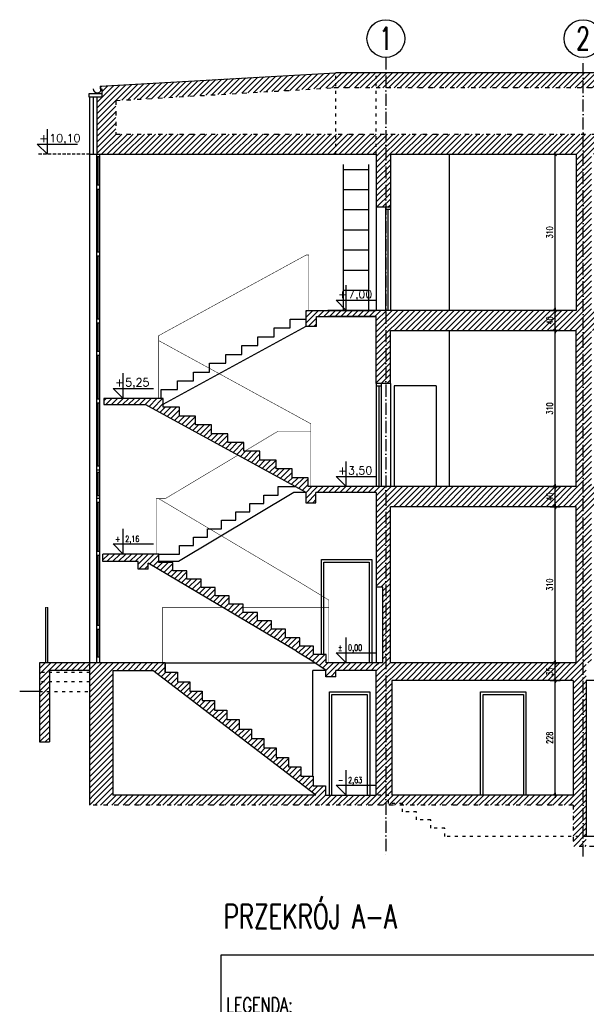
# Model space of a CAD drawing. Header units: millimetres. Extents: x 167273 to 188273, y -125105 to -88145.
# Tile 72 of 210: x 170823 to 171948, y -107184 to -105228. Entities that reach past the tile are written whole.
import ezdxf

# ---------------------------------------------------------------- set-up
doc = ezdxf.new("R2010")
doc.units = ezdxf.units.MM
for name, pattern in [('ACAD_ISO03W100', [30, 12, -18]), ('ACAD_ISO10W100', [18, 12, -3, 0, -3]), ('HIDDEN', [9.525, 6.35, -3.175])]:
    doc.linetypes.add(name, pattern=pattern)
for name, color, linetype in [('a-op_leader', 9, 'Continuous'), ('a-op_text', 9, 'Continuous'), ('a-osie', 1, 'ACAD_ISO10W100'), ('a-wymiary', 9, 'Continuous'), ('b-cienka', 9, 'Continuous'), ('b-drzwi', 6, 'Continuous'), ('b-izolacja', 8, 'BATTING'), ('b-okna', 6, 'Continuous'), ('b-przerywana1', 9, 'ACAD_ISO03W100'), ('b-przerywana2', 2, 'ACAD_ISO03W100'), ('b-widokowa', 7, 'Continuous'), ('b-ściany', 2, 'Continuous'), ('h-hatch', 8, 'Continuous')]:
    doc.layers.add(name, color=color, linetype=linetype)
doc.styles.add('PPAB_100', font='romans.shx', dxfattribs={"width": 0.7, "height": 12})
doc.styles.add('PPAB_50', font='romans.shx', dxfattribs={"width": 0.7, "height": 8})
doc.linetypes.add('BATTING', pattern='A,0.0001,-0.1,[134,ltypeshp.shx,S=0.1,R=0,X=-0.1,Y=0],-0.2,[134,ltypeshp.shx,S=0.1,R=180,X=0.1,Y=0],-0.1', length=0.4001)
doc.dimstyles.new('newPPAB_100', dxfattribs={"dimscale": 0, "dimtxt": 16, "dimasz": 1, "dimexe": 10, "dimexo": 10, "dimgap": 5, "dimtad": 1, "dimdec": 0, "dimzin": 0, "dimdsep": 46, "dimtxsty": 'PPAB_100', "dimblk": 'tick_50', "dimcen": 0.09, "dimdle": 5, "dimse1": 1, "dimse2": 1, "dimclrd": 9, "dimclre": 9, "dimclrt": 161, "dimadec": 0, "dimazin": 0, "dimtfac": 1, "dimtdec": 0, "dimtix": 1, "dimtmove": 2, "dimatfit": 0, "dimldrblk": 'tick_50', "dimfxl": 0, "dimtolj": 1, "dimtzin": 0, "dimarcsym": 0})
pattern_1 = [(45, (0, 10000), (-5.61266008, 5.61266008), [])]

# ---------------------------------------------------------------- blocks, each defined once
blk = doc.blocks.new('tick_50')
at = {"color": 9, "ltscale": 20}
for p, q in [((-5, 0), (5, 0)), ((0, 10), (0, -10))]:
    blk.add_line(p, q, dxfattribs=at)
at = {"color": 0}
blk.add_line((2.5, 2.5), (-2.5, -2.5), dxfattribs=at)
blk = doc.blocks.new('kota')
at = {"layer": 'a-op_text'}
for p, q in [((-27153.37, 102049.9), (-27153.37, 102074.9)), ((-27163.37, 102059.9), (-27123.37, 102059.9)), ((-27153.37, 102049.9), (-27163.37, 102059.9))]:
    blk.add_line(p, q, dxfattribs=at)
at = {"layer": 'a-op_text', "style": 'PPAB_50', "flags": 4}
for tag, p in [('ZNAK', (-27161.37, 102061.9)), ('WARTOSC', (-27151.37, 102061.9))]:
    blk.add_attdef(tag, p, '', height=8, dxfattribs=at)

msp = doc.modelspace()

# ---------------------------------------------------------------- hatches: boundary and pattern name
at = {"layer": 'b-ściany'}
h = msp.add_hatch(dxfattribs=at)
h.set_pattern_fill('ANSI31', color=256, scale=2.5, style=0)
h.set_pattern_definition(pattern_1)
h.paths.add_polyline_path([(170882.44, -106520.35), (170962.44, -106520.35), (170962.44, -106505.35), (170862.44, -106505.35), (170862.44, -106662.35), (170882.44, -106662.35)])
at = {"layer": 'h-hatch'}
h = msp.add_hatch(dxfattribs=at)
h.set_pattern_fill('ANSI31', color=256, scale=2.5, style=0)
h.set_pattern_definition(pattern_1)
h.paths.add_polyline_path([(179254.44, -105381.35), (179249.44, -105381.35), (179249.44, -105375.35), (179249.44, -105365.35), (179252.44, -105365.35), (179252.44, -105360.35), (178784.44, -105333.35), (171451.44, -105333.35), (170983.44, -105360.35), (170983.44, -105365.35), (170986.44, -105365.35), (170986.44, -105375.35), (170986.44, -105381.35), (170976.44, -105381.35), (170976.44, -105495.35), (171531.44, -105495.35), (171531.44, -105600.35), (171559.44, -105600.35), (171559.44, -105495.35), (171928.44, -105495.35), (171928.44, -105805.35), (171958.44, -105805.35), (171958.44, -105495.35), (172693.44, -105495.35), (172693.44, -105805.35), (172720.44, -105805.35), (172720.44, -105495.35), (173453.44, -105495.35), (173453.44, -105805.35), (173484.44, -105805.35), (173484.44, -105495.35), (174218.44, -105495.35), (174218.44, -105600.35), (174235.44, -105600.35), (174235.44, -105495.35), (174598.44, -105495.35), (174598.44, -105600.35), (174626.44, -105600.35), (174626.44, -105495.35), (175365.44, -105495.35), (175365.44, -105600.35), (175395.44, -105600.35), (175395.44, -105495.35), (175748.44, -105495.35), (175748.44, -105600.35), (175779.44, -105600.35), (175779.44, -105495.35), (176515.44, -105495.35), (176515.44, -105805.35), (176546.44, -105805.35), (176546.44, -105495.35), (176718.44, -105495.35), (176718.44, -105805.35), (176745.44, -105805.35), (176745.44, -105495.35), (177672.44, -105495.35), (177672.44, -105805.35), (177703.44, -105805.35), (177703.44, -105495.35), (178442.44, -105495.35), (178442.44, -105805.35), (178472.44, -105805.35), (178472.44, -105495.35), (178826.44, -105495.35), (178826.44, -105600.35), (178835.44, -105600.35), (178835.44, -105495.35), (179211.44, -105495.35), (179211.44, -105805.35), (179254.44, -105805.35)])
h.paths.add_polyline_path([(171014.44, -105455.35), (171014.44, -105388.61), (171446.32, -105363.35), (178783.58, -105363.35), (179211.44, -105388.04), (179211.44, -105455.35)], flags=16)
h = msp.add_hatch(dxfattribs=at)
h.set_pattern_fill('ANSI31', color=256, scale=2.5, style=0)
h.set_pattern_definition(pattern_1)
h.paths.add_polyline_path([(172720.44, -105805.35), (171392.44, -105805.35), (171392.44, -105837.35), (171412.44, -105837.35), (171412.44, -105817.35), (171531.44, -105817.35), (171531.44, -105950.35), (171559.44, -105950.35), (171559.44, -105845.35), (171928.44, -105845.35), (171928.44, -106155.35), (171958.44, -106155.35), (171958.44, -105845.35), (172690.44, -105845.35), (172690.44, -106155.35), (172720.44, -106155.35), (172720.44, -106005.35), (172837.07, -106005.35), (173125.59, -106155.35), (173162.44, -106155.35), (173162.44, -106139.44), (173131.84, -106139.44), (173131.84, -106123.53), (173101.24, -106123.53), (173101.24, -106107.62), (173070.64, -106107.62), (173070.64, -106091.72), (173040.04, -106091.72), (173040.04, -106075.81), (173009.44, -106075.81), (173009.44, -106059.9), (172978.84, -106059.9), (172978.84, -106043.99), (172948.24, -106043.99), (172948.24, -106028.08), (172917.64, -106028.08), (172917.64, -106012.17), (172887.04, -106012.17), (172887.04, -105996.26), (172856.44, -105996.26), (172856.44, -105980.35), (172720.44, -105980.35)])
h = msp.add_hatch(dxfattribs=at)
h.set_pattern_fill('ANSI31', color=256, scale=2.5, style=0)
h.set_pattern_definition(pattern_1)
h.paths.add_polyline_path([(171236.44, -106050.35), (171204.44, -106050.35), (171204.44, -106032.85), (171172.44, -106032.85), (171172.44, -106015.35), (171140.44, -106015.35), (171140.44, -105997.85), (171108.44, -105997.85), (171108.44, -105980.35), (170990.44, -105980.35), (170990.44, -105992.35), (171073.37, -105992.35), (171371.43, -106155.35), (171396.44, -106155.35), (171396.44, -106137.85), (171364.44, -106137.85), (171364.44, -106120.35), (171332.44, -106120.35), (171332.44, -106102.85), (171300.44, -106102.85), (171300.44, -106085.35), (171268.44, -106085.35), (171268.44, -106067.85), (171236.44, -106067.85)])
h = msp.add_hatch(dxfattribs=at)
h.set_pattern_fill('ANSI31', color=256, scale=2.5, style=0)
h.set_pattern_definition(pattern_1)
h.paths.add_polyline_path([(172720.44, -106155.35), (171371.43, -106155.35), (171391.44, -106166.29), (171391.44, -106187.35), (171411.44, -106187.35), (171411.44, -106167.35), (171531.44, -106167.35), (171531.44, -106355.35), (171544.44, -106355.35), (171544.44, -106505.35), (171559.44, -106505.35), (171559.44, -106195.35), (171928.44, -106195.35), (171928.44, -106505.35), (171958.44, -106505.35), (171958.44, -106195.35), (172689.44, -106195.35), (172689.44, -106505.35), (172720.44, -106505.35), (172720.44, -106355.35), (172836.04, -106355.35), (173125.49, -106505.35), (173162.44, -106505.35), (173162.44, -106489.44), (173131.74, -106489.44), (173131.74, -106473.53), (173101.04, -106473.53), (173101.04, -106457.62), (173070.34, -106457.62), (173070.34, -106441.72), (173039.64, -106441.72), (173039.64, -106425.81), (173008.94, -106425.81), (173008.94, -106409.9), (172978.24, -106409.9), (172978.24, -106393.99), (172947.54, -106393.99), (172947.54, -106378.08), (172916.84, -106378.08), (172916.84, -106362.17), (172886.14, -106362.17), (172886.14, -106346.26), (172855.44, -106346.26), (172855.44, -106330.35), (172720.44, -106330.35)])
h = msp.add_hatch(dxfattribs=at)
h.set_pattern_fill('ANSI31', color=256, scale=2.5, style=0)
h.set_pattern_definition(pattern_1)
h.paths.add_polyline_path([(171379.44, -106455.51), (171351.44, -106455.51), (171351.44, -106438.9), (171323.44, -106438.9), (171323.44, -106422.28), (171295.44, -106422.28), (171295.44, -106405.67), (171267.44, -106405.67), (171267.44, -106389.05), (171239.44, -106389.05), (171239.44, -106372.44), (171211.44, -106372.44), (171211.44, -106355.82), (171183.44, -106355.82), (171183.44, -106339.21), (171155.44, -106339.21), (171155.44, -106322.58), (171127.44, -106322.58), (171127.44, -106305.97), (171099.44, -106305.97), (171099.44, -106289.35), (170988.44, -106289.35), (170988.44, -106304.35), (171058.44, -106304.35), (171058.44, -106319.35), (171078.44, -106319.35), (171078.44, -106307.46), (171373.25, -106482.41), (171400.23, -106498.9), (171410.18, -106505.35), (171432.23, -106505.35), (171432.23, -106488.74), (171406.63, -106488.74), (171406.63, -106472.13), (171379.44, -106472.13)])
h = msp.add_hatch(dxfattribs=at)
h.set_pattern_fill('ANSI31', color=256, scale=2.5, style=0)
h.set_pattern_definition(pattern_1)
h.paths.add_polyline_path([(171430.94, -106768.35), (171411.15, -106768.35), (171087.78, -106520.35), (171008.44, -106520.35), (171008.44, -106768.35), (170962.44, -106768.35), (170962.44, -106505.35), (171112.44, -106505.35), (171112.44, -106524.14), (171136.94, -106524.14), (171136.94, -106542.93), (171161.44, -106542.93), (171161.44, -106561.72), (171185.94, -106561.72), (171185.94, -106580.51), (171210.44, -106580.51), (171210.44, -106599.3), (171234.94, -106599.3), (171234.94, -106618.09), (171259.44, -106618.09), (171259.44, -106636.88), (171283.94, -106636.88), (171283.94, -106655.67), (171308.44, -106655.67), (171308.44, -106674.46), (171332.94, -106674.46), (171332.94, -106693.25), (171357.44, -106693.25), (171357.44, -106712.04), (171381.94, -106712.04), (171381.94, -106730.83), (171406.44, -106730.83), (171406.44, -106749.62), (171430.94, -106749.62)])
h = msp.add_hatch(dxfattribs=at)
h.set_pattern_fill('ANSI31', color=256, scale=2.5, style=0)
h.set_pattern_definition(pattern_1)
h.paths.add_polyline_path([(171531.44, -106505.35), (171410.18, -106505.35), (171431.44, -106519.15), (171431.44, -106533.35), (171451.44, -106533.35), (171451.44, -106520.35), (171531.44, -106520.35)])
h = msp.add_hatch(dxfattribs=at)
h.set_pattern_fill('ANSI31', color=256, scale=2.5, style=0)
h.set_pattern_definition(pattern_1)
h.paths.add_polyline_path([(171948.44, -106505.35), (171531.44, -106505.35), (171531.44, -106788.35), (171922.44, -106788.35), (171922.44, -106870.35), (171948.44, -106870.35)])
h.paths.add_polyline_path([(171922.44, -106540.35), (171922.44, -106768.35), (171562.44, -106768.35), (171562.44, -106540.35)], flags=16)
h = msp.add_hatch(dxfattribs=at)
h.set_pattern_fill('ANSI31', color=256, scale=2.5, style=0)
h.set_pattern_definition(pattern_1)
h.paths.add_polyline_path([(171531.44, -106768.35), (171430.94, -106768.35), (170962.44, -106768.35), (170962.44, -106788.35), (171531.44, -106788.35)])

# ---------------------------------------------------------------- linework, layer by layer
at = {"layer": 'a-op_leader'}
msp.add_lwpolyline([(171223.44, -107085.2), (172223.44, -107085.2), (172223.44, -107225.2), (171223.44, -107225.2)], close=True, dxfattribs=at)
at = {"layer": 'a-osie', "ltscale": 2}
for p, q in [((171550.44, -105303.03), (171550.44, -106890.35)), ((171941.94, -106890.35), (171941.94, -105303.03))]:
    msp.add_line(p, q, dxfattribs=at)
at = {"layer": 'a-osie', "linetype": 'Continuous'}
for centre in [(171550.44, -105265.53), (171941.94, -105265.53)]:
    msp.add_circle(centre, 37.5, dxfattribs=at)
at = {"layer": 'b-cienka'}
for p, q in [((171566.94, -105955.35), (171566.94, -106155.35)), ((171650.44, -105955.35), (171566.94, -105955.35)), ((171650.44, -105955.35), (171650.44, -106155.35)), ((171743.44, -106768.35), (171743.44, -106568.35)), ((171743.44, -106568.35), (171823.44, -106568.35)), ((171823.44, -106568.35), (171823.44, -106768.35))]:
    msp.add_line(p, q, dxfattribs=at)
at = {"layer": 'b-drzwi'}
for p, q in [((171549.44, -105600.35), (171549.44, -105805.35)), ((171559.44, -105605.35), (171549.44, -105605.35)), ((171554.44, -105605.35), (171554.44, -105805.35)), ((171559.44, -105600.35), (171559.44, -105805.35)), ((171531.44, -105950.35), (171531.44, -106155.35)), ((171531.44, -105955.35), (171541.44, -105955.35)), ((171536.44, -105955.35), (171536.44, -106155.35)), ((171541.44, -105950.35), (171541.44, -106155.35)), ((171427.44, -106488.74), (171427.44, -106305.35)), ((171427.44, -106305.35), (171517.44, -106305.35)), ((171517.44, -106305.35), (171517.44, -106505.35)), ((171443.44, -106768.35), (171443.44, -106568.35)), ((171443.44, -106568.35), (171513.44, -106568.35)), ((171513.44, -106568.35), (171513.44, -106768.35))]:
    msp.add_line(p, q, dxfattribs=at)
at = {"layer": 'b-izolacja', "ltscale": 16}
msp.add_line((170969.44, -105381.35), (170969.44, -105495.35), dxfattribs=at)
at = {"layer": 'b-okna'}
for p, q in [((170976.44, -106505.35), (170976.44, -105495.35)), ((170982.44, -105500.35), (170976.44, -105500.35)), ((170979.44, -105556.35), (170979.44, -105500.35)), ((170982.44, -106505.35), (170982.44, -105495.35)), ((170976.44, -105556.35), (170982.44, -105556.35)), ((170976.44, -105564.35), (170982.44, -105564.35)), ((170979.44, -105689.35), (170979.44, -105564.35)), ((170976.44, -105689.35), (170982.44, -105689.35)), ((170976.44, -105697.35), (170982.44, -105697.35)), ((170979.44, -105822.35), (170979.44, -105697.35)), ((170976.44, -105822.35), (170982.44, -105822.35)), ((170976.44, -105830.35), (170982.44, -105830.35)), ((170979.44, -105886.35), (170979.44, -105830.35)), ((170976.44, -105886.35), (170982.44, -105886.35)), ((170976.44, -105894.35), (170982.44, -105894.35)), ((170979.44, -105981.35), (170979.44, -105894.35)), ((170976.44, -105981.35), (170982.44, -105981.35)), ((170976.44, -105989.35), (170982.44, -105989.35)), ((170979.44, -106114.35), (170979.44, -105989.35)), ((170976.44, -106114.35), (170982.44, -106114.35)), ((170976.44, -106122.35), (170982.44, -106122.35)), ((170979.44, -106173.35), (170979.44, -106127.35)), ((170976.44, -106178.35), (170982.44, -106178.35)), ((170976.44, -106186.35), (170982.44, -106186.35)), ((170979.44, -106283.35), (170979.44, -106186.35)), ((170976.44, -106283.35), (170982.44, -106283.35)), ((170976.44, -106291.35), (170982.44, -106291.35)), ((170979.44, -106430.35), (170979.44, -106291.35)), ((170976.44, -106430.35), (170982.44, -106430.35)), ((170976.44, -106438.35), (170982.44, -106438.35)), ((170979.44, -106494.35), (170979.44, -106438.35)), ((170982.44, -106494.35), (170976.44, -106494.35))]:
    msp.add_line(p, q, dxfattribs=at)
for points in [[(170982.44, -106127.35), (170976.44, -106127.35)], [(170976.44, -106173.35), (170982.44, -106173.35)]]:
    msp.add_lwpolyline(points, dxfattribs=at)
at = {"layer": 'b-przerywana1', "ltscale": 0.5}
for p, q in [((171451.44, -105495.35), (171451.44, -105333.35)), ((171531.44, -105495.35), (171531.44, -105333.35)), ((170962.44, -106524.35), (170862.44, -106524.35)), ((170962.44, -106543.35), (170862.44, -106543.35)), ((170862.44, -106562.35), (170962.44, -106562.35))]:
    msp.add_line(p, q, dxfattribs=at)
at = {"layer": 'b-przerywana1', "linetype": 'HIDDEN'}
msp.add_line((170962.44, -105495.35), (170858.32, -105495.35), dxfattribs=at)
at = {"layer": 'b-przerywana1', "ltscale": 0.5}
msp.add_lwpolyline([(171948.44, -106850.35), (171667.52, -106850.35), (171667.52, -106833.95), (171639.44, -106833.95), (171639.44, -106817.55), (171611.44, -106817.55), (171611.44, -106801.15), (171583.44, -106801.15), (171583.44, -106784.75), (171555.44, -106784.75), (171555.44, -106768.35), (171531.44, -106768.35)], dxfattribs=at)
at = {"layer": 'b-przerywana2', "ltscale": 0.7}
for p, q in [((171014.44, -105388.61), (171446.32, -105363.35)), ((178784.44, -105363.35), (171446.32, -105363.35)), ((171014.44, -105388.61), (171014.44, -105455.35)), ((171014.44, -105455.35), (179211.44, -105455.35)), ((171922.44, -106788.35), (170962.44, -106788.35)), ((171922.44, -106788.35), (171922.44, -106870.35)), ((172740.44, -106870.35), (171922.44, -106870.35))]:
    msp.add_line(p, q, dxfattribs=at)
at = {"layer": 'b-widokowa'}
for p, q in [((170962.44, -105381.35), (170986.44, -105381.35)), ((170976.44, -105381.35), (170976.44, -105495.35)), ((170986.44, -105375.35), (170986.44, -105381.35)), ((170962.44, -106505.35), (170962.44, -105495.35)), ((171676.44, -105495.35), (171676.44, -105805.35)), ((171531.44, -105600.35), (171531.44, -105805.35)), ((171676.44, -105845.35), (171676.44, -106155.35)), ((171559.44, -105950.35), (171559.44, -106155.35)), ((171391.44, -106167.35), (171367.76, -106167.35)), ((171422.44, -106488.74), (171422.44, -106300.35)), ((171422.44, -106300.35), (171522.44, -106300.35)), ((171522.44, -106300.35), (171522.44, -106505.35)), ((171531.44, -106355.35), (171531.44, -106505.35)), ((170874.44, -106395.35), (170874.44, -106505.35)), ((170879.44, -106505.35), (170879.44, -106395.35)), ((170962.44, -106520.35), (170962.44, -106505.35)), ((171112.44, -106505.35), (171410.18, -106505.35)), ((171405.44, -106730.83), (171405.44, -106520.35)), ((171431.44, -106520.35), (171405.44, -106520.35)), ((171438.44, -106768.35), (171438.44, -106563.35)), ((171438.44, -106563.35), (171518.44, -106563.35)), ((171518.44, -106563.35), (171518.44, -106768.35)), ((171738.44, -106768.35), (171738.44, -106563.35)), ((171738.44, -106563.35), (171828.44, -106563.35)), ((171828.44, -106563.35), (171828.44, -106768.35))]:
    msp.add_line(p, q, dxfattribs=at)
for points in [[(171466.44, -105805.35), (171466.44, -105515.35)], [(171466.44, -105525.35), (171516.44, -105525.35)], [(171516.44, -105805.35), (171516.44, -105515.35)], [(171466.44, -105565.35), (171516.44, -105565.35)], [(171466.44, -105605.35), (171516.44, -105605.35)], [(171466.44, -105645.35), (171516.44, -105645.35)], [(171466.44, -105685.35), (171516.44, -105685.35)], [(171466.44, -105725.35), (171516.44, -105725.35)], [(171466.44, -105765.35), (171516.44, -105765.35)], [(171104.44, -105980.35), (171104.44, -105962.85), (171136.44, -105962.85), (171136.44, -105945.35), (171168.44, -105945.35), (171168.44, -105927.85), (171200.44, -105927.85), (171200.44, -105910.35), (171232.44, -105910.35), (171232.44, -105892.85), (171264.44, -105892.85), (171264.44, -105875.35), (171296.44, -105875.35), (171296.44, -105857.85), (171328.44, -105857.85), (171328.44, -105840.35), (171360.44, -105840.35), (171360.44, -105822.85), (171392.44, -105822.85)], [(171108.44, -105991.84), (171392.44, -105836.53)], [(171099.44, -106289.35), (171140.44, -106289.35), (171140.44, -106272.6), (171168.44, -106272.6), (171168.44, -106255.85), (171196.44, -106255.85), (171196.44, -106239.1), (171224.44, -106239.1), (171224.44, -106222.35), (171252.44, -106222.35), (171252.44, -106205.6), (171280.44, -106205.6), (171280.44, -106188.85), (171308.44, -106188.85), (171308.44, -106172.1), (171336.44, -106172.1), (171336.44, -106155.35), (171371.43, -106155.35)], [(171367.76, -106167.35), (171138.74, -106304.35), (171099.44, -106304.35)]]:
    msp.add_lwpolyline(points, dxfattribs=at)
at = {"layer": 'b-widokowa', "const_width": 1}
for points in [[(171099.44, -105980.35), (171099.44, -105855.59), (171392.44, -105695.35), (171397.44, -105695.35), (171397.44, -105805.35)], [(171099.44, -105865.43), (171401.44, -106030.59), (171401.44, -106155.35)], [(171269.58, -106085.35), (171336.44, -106045.35), (171401.44, -106045.35)], [(171094.44, -106289.35), (171094.44, -106179.35), (171112.44, -106179.35), (171257.09, -106092.82)], [(171437.23, -106505.35), (171437.23, -106380.83), (171379.44, -106345.51), (171099.44, -106179.35)], [(170874.44, -106395.35), (170879.44, -106395.35)], [(171107.44, -106505.35), (171107.44, -106395.35), (171226.55, -106395.35)], [(171267.44, -106395.35), (171437.23, -106395.35)]]:
    msp.add_lwpolyline(points, dxfattribs=at)
at = {"layer": 'b-ściany'}
for p, q in [((170983.44, -105360.35), (171451.44, -105333.35)), ((178784.44, -105333.35), (171451.44, -105333.35)), ((170983.44, -105360.35), (170983.44, -105365.35)), ((170983.44, -105365.35), (170986.44, -105365.35)), ((170986.44, -105365.35), (170986.44, -105375.35)), ((170986.44, -105375.35), (170960.44, -105375.35)), ((170960.44, -105381.35), (170962.44, -105381.35)), ((170962.44, -105495.35), (170962.44, -105381.35)), ((170962.44, -105495.35), (171531.44, -105495.35)), ((171531.44, -105495.35), (171531.44, -105600.35)), ((171559.44, -105495.35), (171928.44, -105495.35)), ((171559.44, -105495.35), (171559.44, -105600.35)), ((171928.44, -105495.35), (171928.44, -105805.35)), ((171559.44, -105600.35), (171531.44, -105600.35)), ((171392.44, -105837.35), (171392.44, -105805.35)), ((171392.44, -105805.35), (171531.44, -105805.35)), ((171412.44, -105817.35), (171531.44, -105817.35)), ((171412.44, -105837.35), (171412.44, -105817.35)), ((171928.44, -105805.35), (171435.44, -105805.35)), ((171531.44, -105817.35), (171435.44, -105817.35)), ((171531.44, -105950.35), (171531.44, -105817.35)), ((171412.44, -105837.35), (171392.44, -105837.35)), ((171559.44, -105845.35), (171928.44, -105845.35)), ((171559.44, -105950.35), (171559.44, -105845.35)), ((171928.44, -106155.35), (171928.44, -105845.35)), ((171559.44, -105950.35), (171531.44, -105950.35)), ((171108.44, -105980.35), (170990.44, -105980.35)), ((170990.44, -105980.35), (170990.44, -105992.35)), ((170990.44, -105992.35), (171073.37, -105992.35)), ((171073.37, -105992.35), (171391.44, -106166.29)), ((171108.44, -105997.85), (171108.44, -105980.35)), ((171140.44, -105997.85), (171108.44, -105997.85)), ((171140.44, -106015.35), (171140.44, -105997.85)), ((171172.44, -106015.35), (171140.44, -106015.35)), ((171172.44, -106032.85), (171172.44, -106015.35)), ((171204.44, -106032.85), (171172.44, -106032.85)), ((171204.44, -106050.35), (171204.44, -106032.85)), ((171236.44, -106050.35), (171204.44, -106050.35)), ((171236.44, -106067.85), (171236.44, -106050.35)), ((171268.44, -106067.85), (171236.44, -106067.85)), ((171268.44, -106085.35), (171268.44, -106067.85)), ((171300.44, -106085.35), (171268.44, -106085.35)), ((171300.44, -106102.85), (171300.44, -106085.35)), ((171332.44, -106102.85), (171300.44, -106102.85)), ((171332.44, -106120.35), (171332.44, -106102.85)), ((171364.44, -106120.35), (171332.44, -106120.35)), ((171364.44, -106137.85), (171364.44, -106120.35)), ((171396.44, -106137.85), (171364.44, -106137.85)), ((171396.44, -106155.35), (171396.44, -106137.85)), ((171391.44, -106166.29), (171391.44, -106187.35)), ((171928.44, -106155.35), (171396.44, -106155.35)), ((171531.44, -106167.35), (171411.44, -106167.35)), ((171411.44, -106187.35), (171411.44, -106167.35)), ((171531.44, -106167.35), (171531.44, -106355.35)), ((171391.44, -106187.35), (171411.44, -106187.35)), ((171928.44, -106195.35), (171559.44, -106195.35)), ((171559.44, -106505.38), (171559.44, -106195.35)), ((171928.44, -106505.38), (171928.44, -106195.35)), ((170988.44, -106304.35), (170988.44, -106289.35)), ((171058.44, -106304.35), (170988.44, -106304.35)), ((171058.44, -106319.35), (171058.44, -106304.35)), ((171078.44, -106319.35), (171078.44, -106307.46)), ((171373.25, -106482.41), (171078.44, -106307.46)), ((171078.44, -106319.35), (171058.44, -106319.35)), ((171544.44, -106355.35), (171531.44, -106355.35)), ((171544.44, -106505.38), (171544.44, -106355.35)), ((171373.25, -106482.41), (171400.23, -106498.9)), ((171400.23, -106498.9), (171431.44, -106519.15)), ((170862.44, -106505.35), (170862.44, -106662.35)), ((170962.44, -106505.35), (170862.44, -106505.35)), ((170962.44, -106520.35), (170882.44, -106520.35)), ((170882.44, -106520.35), (170882.44, -106662.35)), ((170962.44, -106788.35), (170962.44, -106520.35)), ((171008.44, -106520.35), (171008.44, -106768.35)), ((171008.44, -106520.35), (171087.78, -106520.35)), ((171411.15, -106768.35), (171087.78, -106520.35)), ((171431.44, -106533.35), (171431.44, -106519.15)), ((171544.44, -106505.35), (171432.23, -106505.35)), ((171531.44, -106520.35), (171451.44, -106520.35)), ((171451.44, -106533.35), (171451.44, -106520.35)), ((171531.44, -106768.35), (171531.44, -106520.35)), ((171928.44, -106505.35), (171559.44, -106505.35)), ((171451.44, -106533.35), (171431.44, -106533.35)), ((171562.44, -106540.35), (171562.44, -106768.35)), ((171922.44, -106540.35), (171562.44, -106540.35)), ((171922.44, -106540.35), (171922.44, -106768.35)), ((172688.44, -106540.35), (171948.44, -106540.35)), ((171948.44, -106540.35), (171948.44, -106850.35)), ((170862.44, -106662.35), (170882.44, -106662.35)), ((171411.15, -106768.35), (171008.44, -106768.35)), ((171922.44, -106768.35), (171562.44, -106768.35)), ((172688.44, -106850.35), (171948.44, -106850.35))]:
    msp.add_line(p, q, dxfattribs=at)
for points in [[(170960.44, -105375.35), (170960.44, -105381.35)], [(171099.44, -106305.97), (171099.44, -106289.35), (170988.44, -106289.35)], [(171127.44, -106322.58), (171127.44, -106305.97), (171099.44, -106305.97)], [(171155.44, -106339.21), (171155.44, -106322.58), (171127.44, -106322.58)], [(171183.44, -106355.82), (171183.44, -106339.21), (171155.44, -106339.21)], [(171211.44, -106372.44), (171211.44, -106355.82), (171183.44, -106355.82)], [(171239.44, -106389.05), (171239.44, -106372.44), (171211.44, -106372.44)], [(171267.44, -106405.67), (171267.44, -106389.05), (171239.44, -106389.05)], [(171295.44, -106422.28), (171295.44, -106405.67), (171267.44, -106405.67)], [(171323.44, -106438.9), (171323.44, -106422.28), (171295.44, -106422.28)], [(171351.44, -106455.51), (171351.44, -106438.9), (171323.44, -106438.9)], [(171379.44, -106472.13), (171379.44, -106455.51), (171351.44, -106455.51)], [(171406.63, -106488.74), (171406.63, -106472.13), (171379.44, -106472.13)], [(171432.23, -106505.35), (171432.23, -106488.74), (171406.63, -106488.74)], [(171112.44, -106524.14), (171112.44, -106505.35), (170962.44, -106505.35)], [(171112.44, -106505.35), (171112.44, -106524.14), (171136.94, -106524.14), (171136.94, -106542.93), (171161.44, -106542.93), (171161.44, -106561.72), (171185.94, -106561.72), (171185.94, -106580.51), (171210.44, -106580.51), (171210.44, -106599.3), (171234.94, -106599.3), (171234.94, -106618.09), (171259.44, -106618.09), (171259.44, -106636.88), (171283.94, -106636.88), (171283.94, -106655.67), (171308.44, -106655.67), (171308.44, -106674.46), (171332.94, -106674.46), (171332.94, -106693.25), (171357.44, -106693.25), (171357.44, -106712.04), (171381.94, -106712.04), (171381.94, -106730.83), (171406.44, -106730.83), (171406.44, -106749.62), (171430.94, -106749.62), (171430.94, -106768.35), (171531.44, -106768.35)], [(170862.44, -106562.35), (170823.44, -106562.35)]]:
    msp.add_lwpolyline(points, dxfattribs=at)
msp.add_arc((170977.44, -105365.35), 8, 180, 0, dxfattribs=at)

# ---------------------------------------------------------------- block references
at = {"layer": 'a-op_text'}
ref = msp.add_blockref('kota', (225185.07, -309595.16), dxfattribs=dict(at, xscale=2, yscale=2, zscale=2))
ref.add_attrib('ZNAK', '+', (170862.32, -105471.35), dxfattribs={"height": 16, "style": 'PPAB_50'})
ref.add_attrib('WARTOSC', '10,10', (170882.32, -105471.35), dxfattribs={"height": 16, "style": 'PPAB_50'})
ref = msp.add_blockref('kota', (225778.24, -309905.16), dxfattribs=dict(at, xscale=2, yscale=2, zscale=2))
ref.add_attrib('ZNAK', '+', (171455.49, -105781.35), dxfattribs={"height": 16, "style": 'PPAB_50'})
ref.add_attrib('WARTOSC', '7,00', (171475.49, -105781.35), dxfattribs={"height": 16, "style": 'PPAB_50'})
ref = msp.add_blockref('kota', (225335.69, -310080.16), dxfattribs=dict(at, xscale=2, yscale=2, zscale=2))
ref.add_attrib('ZNAK', '+', (171012.94, -105956.35), dxfattribs={"height": 16, "style": 'PPAB_50'})
ref.add_attrib('WARTOSC', '5,25', (171032.94, -105956.35), dxfattribs={"height": 16, "style": 'PPAB_50'})
ref = msp.add_blockref('kota', (225778.24, -310255.16), dxfattribs=dict(at, xscale=2, yscale=2, zscale=2))
ref.add_attrib('ZNAK', '+', (171455.49, -106131.35), dxfattribs={"height": 16, "style": 'PPAB_50'})
ref.add_attrib('WARTOSC', '3,50', (171475.49, -106131.35), dxfattribs={"height": 16, "style": 'PPAB_50'})
ref = msp.add_blockref('kota', (225335.69, -310389.16), dxfattribs=dict(at, xscale=2, yscale=2, zscale=2))
ref.add_attrib('ZNAK', '+', (171012.94, -106265.35), dxfattribs={"height": 12, "style": 'PPAB_100', "width": 0.7})
ref.add_attrib('WARTOSC', '2,16', (171032.94, -106265.35), dxfattribs={"height": 12, "style": 'PPAB_100', "width": 0.7})
ref = msp.add_blockref('kota', (225778.24, -310605.16), dxfattribs=dict(at, xscale=2, yscale=2, zscale=2))
ref.add_attrib('ZNAK', '%%p', (171455.49, -106481.35), dxfattribs={"height": 12, "style": 'PPAB_100', "width": 0.7})
ref.add_attrib('WARTOSC', '0,00', (171475.49, -106481.35), dxfattribs={"height": 12, "style": 'PPAB_100', "width": 0.7})
ref = msp.add_blockref('kota', (225778.24, -310868.16), dxfattribs=dict(at, xscale=2, yscale=2, zscale=2))
ref.add_attrib('ZNAK', '-', (171455.49, -106744.35), dxfattribs={"height": 12, "style": 'PPAB_100', "width": 0.7})
ref.add_attrib('WARTOSC', '2,63', (171475.49, -106744.35), dxfattribs={"height": 12, "style": 'PPAB_100', "width": 0.7})

# ---------------------------------------------------------------- texts
at = {"layer": 'a-op_text', "linetype": 'ByBlock', "insert": (171228.44, -106985.2), "char_height": 48, "width": 2825.6775, "attachment_point": 1, "style": 'PPAB_100'}
msp.add_mtext('{\\Fromans.shx|c238;PRZEKRÓJ A-A}', dxfattribs=at)
at = {"layer": 'a-op_text', "ltscale": 0.5, "insert": (171233.44, -107170.2), "char_height": 30, "width": 5874.378, "attachment_point": 1, "style": 'PPAB_100'}
msp.add_mtext('LEGENDA:', dxfattribs=at)
at = {"layer": 'a-osie', "linetype": 'ACAD_ISO10W100', "char_height": 45, "width": 4405.7835, "attachment_point": 5, "style": 'PPAB_100'}
for s, insert in [('1', (171550.44, -105265.53)), ('2', (171941.94, -105265.53))]:
    msp.add_mtext(s, dxfattribs=dict(at, insert=insert))

# ---------------------------------------------------------------- dimensions: what is measured, and where the dimension line sits
at = {"layer": 'a-wymiary'}
for base, p1, p2 in [((171886.74, -105495.35), (171928.44, -105805.35), (171928.44, -105495.35)), ((171886.74, -105805.35), (171928.44, -105845.35), (171928.44, -105805.35)), ((171886.74, -105845.35), (171928.44, -106155.35), (171928.44, -105845.35)), ((171886.74, -106155.35), (171928.44, -106195.35), (171928.44, -106155.35)), ((171886.74, -106195.35), (171928.44, -106505.35), (171928.44, -106195.35)), ((171886.74, -106505.35), (171926.44, -106540.35), (171928.44, -106505.35)), ((171886.74, -106540.35), (171926.44, -106768.35), (171926.44, -106540.35))]:
    msp.add_linear_dim(base=base, p1=p1, p2=p2, angle=90, dimstyle='newPPAB_100', override={"dimscale": 1}, dxfattribs=at).render()

doc.saveas('drawing.dxf')
